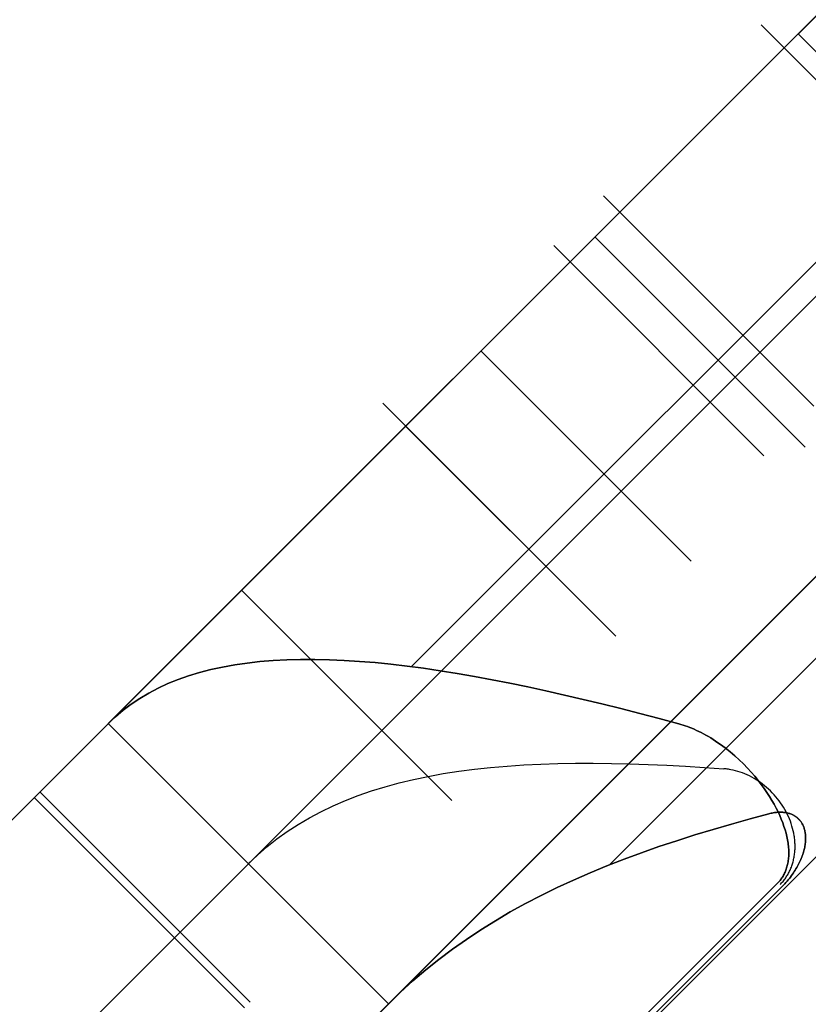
# Model space of a CAD drawing. Header units: millimetres. Extents: x -1690 to 192, y -898 to 54.
# Tile 194 of 256: x 132 to 136, y -847 to -842. Entities that reach past the tile are written whole.
import ezdxf

# ---------------------------------------------------------------- set-up
doc = ezdxf.new("R2010")
doc.units = ezdxf.units.MM
doc.header["$MEASUREMENT"] = 0
doc.layers.add('OVIDIO 186x93x72h', color=7, linetype='Continuous')

msp = doc.modelspace()

# ---------------------------------------------------------------- linework, layer by layer
at = {"layer": 'OVIDIO 186x93x72h', "extrusion": (-0.108979, 0.202852, 0.973126)}
for points in [[(254.7171, 833.7506), (254.7171, 994.4065)], [(254.7171, 994.4065), (254.7171, 833.7506)], [(254.4216, 994.4065), (254.4216, 833.7506)], [(254.1261, 994.4065), (254.1261, 833.7506)], [(254.1261, 833.7506), (254.1261, 994.4065)]]:
    msp.add_lwpolyline(points, dxfattribs=at)
at = {"layer": 'OVIDIO 186x93x72h', "extrusion": (-0.021464, 0.046296, 0.998697)}
for points in [[(213.2535, 776.3214), (213.2535, 877.624)], [(211.7676, 777.2852), (211.7676, 877.7982)]]:
    msp.add_lwpolyline(points, dxfattribs=at)
at = {"layer": 'OVIDIO 186x93x72h', "extrusion": (-0.235702, 0.235702, 0.942809)}
for points in [[(479.0157, 902.4715), (479.0157, 797.9311)], [(482.9912, 909.9615), (482.9912, 804.5535)], [(498.4121, 940.7364), (498.4121, 831.6586)], [(497.4634, 831.6586), (497.4634, 940.7364)], [(500.3095, 831.6586), (500.3095, 940.7364)], [(501.2582, 940.7364), (501.2582, 831.6586)]]:
    msp.add_lwpolyline(points, dxfattribs=at)
at = {"layer": 'OVIDIO 186x93x72h', "extrusion": (-0.202852, 0.108979, 0.973126)}
for points in [[(701.6115, 553.5977), (701.6115, 714.2535)], [(701.6115, 714.2535), (701.6115, 553.5977)], [(701.907, 714.2535), (701.907, 553.5977)], [(702.2025, 553.5977), (702.2025, 714.2535)], [(702.2025, 714.2535), (702.2025, 553.5977)]]:
    msp.add_lwpolyline(points, dxfattribs=at)
at = {"layer": 'OVIDIO 186x93x72h', "extrusion": (-0.046296, 0.021464, 0.998697)}
for points in [[(724.4816, 433.1141), (724.4816, 534.4185)], [(725.9678, 434.0823), (725.9678, 534.5936)]]:
    msp.add_lwpolyline(points, dxfattribs=at)
at = {"layer": 'OVIDIO 186x93x72h'}
for points in [[(147.8155, -834.8482), (128.6454, -854.0183)], [(128.8588, -853.8049), (147.6021, -835.0616)], [(130.3816, -848.0395), (141.8367, -836.5844)], [(131.0887, -847.3324), (141.1296, -837.2915)], [(141.1296, -837.2915), (131.0887, -847.3324)], [(131.7958, -848.0395), (141.8367, -837.9986)], [(131.7958, -849.4537), (143.2509, -837.9986)], [(132.5029, -848.7466), (142.5438, -838.7057)], [(142.5438, -838.7057), (132.5029, -848.7466)], [(139.5903, -838.8307), (132.6279, -845.7931)], [(132.6279, -845.7931), (136.1091, -842.3119), (139.5903, -838.8307)], [(141.0046, -840.2449), (134.0421, -847.2074)], [(134.0421, -847.2074), (141.0046, -840.2449)], [(139.3028, -840.3609), (134.1581, -845.5056)], [(140.3027, -841.361), (135.1582, -846.5055)], [(137.5233, -843.7261), (136.1091, -842.3119)], [(136.0384, -842.3826), (137.0991, -843.4433)], [(137.0991, -843.4433), (136.0384, -842.3826)], [(137.0991, -843.4433), (136.0384, -842.3826)], [(136.1445, -844.3979), (135.0838, -843.3372)], [(134.5091, -843.912), (135.5697, -844.9727)], [(135.5697, -844.9727), (134.5091, -843.912)], [(135.1899, -845.3525), (134.1292, -844.2918)], [(135.1899, -845.3525), (134.1292, -844.2918)], [(134.1292, -844.2918), (135.1899, -845.3525)], [(134.3615, -846.1809), (133.3008, -845.1203)], [(133.3008, -845.1203), (134.3615, -846.1809)], [(132.6279, -845.7931), (134.0421, -847.2074)], [(134.0421, -847.2074), (132.6279, -845.7931)], [(132.6279, -845.7931), (134.0421, -847.2074)], [(133.3442, -847.1982), (132.2835, -846.1375)], [(133.3161, -847.2263), (132.2554, -846.1657)]]:
    msp.add_lwpolyline(points, dxfattribs=at)
at = {"layer": 'OVIDIO 186x93x72h', "extrusion": (0.265352, 0.881274, 0.39108)}
msp.add_lwpolyline([(-408.0585, 957.3827), (-363.7456, 899.8276)], dxfattribs=at)
at = {"layer": 'OVIDIO 186x93x72h', "extrusion": (1, 0, 0)}
for points in [[(-842.3119, -2.6264), (-842.3119, 24.6736)], [(-842.3826, 654.1069), (-842.3826, 635.1402)], [(-842.3826, 635.1402), (-842.3826, 654.1069)], [(-844.2918, 29.3304), (-844.2918, 629.127)], [(-844.2918, 629.127), (-844.2918, 29.3304)], [(-844.8222, 29.3304), (-844.8222, 629.1267)], [(-845.3525, 629.1266), (-845.3525, 29.3304)], [(-845.3525, 29.3304), (-845.3525, 629.1266)]]:
    msp.add_lwpolyline(points, dxfattribs=at)
at = {"layer": 'OVIDIO 186x93x72h', "extrusion": (0.707107, 0.707107, 0)}
msp.add_lwpolyline([(-691.8482, 24.6736), (-691.849, 24.7458), (-691.8516, 24.8182), (-691.856, 24.8908), (-691.8622, 24.9636), (-691.8702, 25.0365), (-691.88, 25.1093), (-691.8916, 25.1822), (-691.905, 25.2548), (-691.9203, 25.3273), (-691.9373, 25.3996), (-691.9562, 25.4715), (-691.9769, 25.543), (-691.9994, 25.614), (-692.0236, 25.6845), (-692.0496, 25.7544), (-692.0774, 25.8237), (-692.1068, 25.8922), (-692.1379, 25.9599), (-692.1707, 26.0268), (-692.2051, 26.0928), (-692.241, 26.1578), (-692.2785, 26.2217), (-692.3175, 26.2846), (-692.3579, 26.3464), (-692.3997, 26.407), (-692.4428, 26.4664), (-692.4872, 26.5245), (-692.5329, 26.5813), (-692.5797, 26.6368), (-692.6277, 26.6909), (-692.6768, 26.7436), (-692.7268, 26.7949), (-692.7781, 26.845), (-692.8308, 26.894), (-692.8849, 26.942), (-692.9404, 26.9888), (-692.9972, 27.0345), (-693.0553, 27.079), (-693.1147, 27.1221), (-693.1753, 27.1639), (-693.2371, 27.2043), (-693.3, 27.2433), (-693.364, 27.2807), (-693.429, 27.3167), (-693.4949, 27.351), (-693.5618, 27.3838), (-693.6295, 27.4149), (-693.6981, 27.4444), (-693.7673, 27.4721), (-693.8372, 27.4981), (-693.9077, 27.5224), (-693.9788, 27.5448), (-694.0503, 27.5655), (-694.1222, 27.5844), (-694.1944, 27.6015), (-694.2669, 27.6167), (-694.3396, 27.6302), (-694.4124, 27.6418), (-694.4853, 27.6516), (-694.5581, 27.6595), (-694.6309, 27.6657), (-694.7036, 27.6701), (-694.776, 27.6727), (-694.8482, 27.6736)], dxfattribs=at)
at = {"layer": 'OVIDIO 186x93x72h', "extrusion": (-0.707107, 0.707107, 0)}
for points in [[(501.6236, 657.66), (501.5086, 657.5982), (501.3948, 657.532), (501.2822, 657.4616), (501.1713, 657.3869), (501.0621, 657.3079), (500.955, 657.2247), (500.8501, 657.1375), (500.7477, 657.0462), (500.6481, 656.951), (500.5514, 656.852), (500.4578, 656.7493), (500.3676, 656.6431), (500.3238, 656.5887), (500.281, 656.5336), (500.239, 656.4776), (500.198, 656.4209), (500.158, 656.3634), (500.119, 656.3052), (500.081, 656.2463), (500.044, 656.1867), (500.0081, 656.1265), (499.9732, 656.0657), (499.9395, 656.0043), (499.9068, 655.9424), (499.8752, 655.8799), (499.8447, 655.8169), (499.8154, 655.7535), (499.7872, 655.6897), (499.7344, 655.5608), (499.6861, 655.4305), (499.6426, 655.2991), (499.6038, 655.1669), (499.5697, 655.034), (499.5404, 654.9008), (499.5157, 654.7674), (499.4957, 654.6342), (499.4803, 654.5013), (499.4694, 654.369), (499.4629, 654.2374), (499.4608, 654.1069)], [(499.4608, 654.1069), (499.4629, 654.2374), (499.4694, 654.369), (499.4803, 654.5013), (499.4957, 654.6342), (499.5157, 654.7674), (499.5404, 654.9008), (499.5697, 655.034), (499.6038, 655.1669), (499.6426, 655.2991), (499.6861, 655.4305), (499.7344, 655.5608), (499.7872, 655.6897), (499.8154, 655.7535), (499.8447, 655.8169), (499.8752, 655.8799), (499.9068, 655.9424), (499.9395, 656.0043), (499.9732, 656.0657), (500.0081, 656.1265), (500.044, 656.1867), (500.081, 656.2463), (500.119, 656.3052), (500.158, 656.3634), (500.198, 656.4209), (500.239, 656.4776), (500.281, 656.5336), (500.3238, 656.5887), (500.3676, 656.6431), (500.4578, 656.7493), (500.5514, 656.852), (500.6481, 656.951), (500.7477, 657.0462), (500.8501, 657.1375), (500.955, 657.2247), (501.0621, 657.3079), (501.1713, 657.3869), (501.2822, 657.4616), (501.3948, 657.532), (501.5086, 657.5982), (501.6236, 657.66)], [(499.4608, 654.1069), (499.4629, 654.2374), (499.4694, 654.369), (499.4803, 654.5013), (499.4957, 654.6342), (499.5157, 654.7674), (499.5404, 654.9008), (499.5697, 655.034), (499.6038, 655.1669), (499.6426, 655.2991), (499.6861, 655.4305), (499.7344, 655.5608), (499.7872, 655.6897), (499.8154, 655.7535), (499.8447, 655.8169), (499.8752, 655.8799), (499.9068, 655.9424), (499.9395, 656.0043), (499.9732, 656.0657), (500.0081, 656.1265), (500.044, 656.1867), (500.081, 656.2463), (500.119, 656.3052), (500.158, 656.3634), (500.198, 656.4209), (500.239, 656.4776), (500.281, 656.5336), (500.3238, 656.5887), (500.3676, 656.6431), (500.4578, 656.7493), (500.5514, 656.852), (500.6481, 656.951), (500.7477, 657.0462), (500.8501, 657.1375), (500.955, 657.2247), (501.0621, 657.3079), (501.1713, 657.3869), (501.2822, 657.4616), (501.3948, 657.532), (501.5086, 657.5982), (501.6236, 657.66)], [(499.4608, 635.1402), (499.4619, 635.0443), (499.4654, 634.948), (499.4712, 634.8515), (499.4794, 634.7547), (499.49, 634.6578), (499.503, 634.5609), (499.5184, 634.464), (499.5362, 634.3673), (499.5564, 634.2708), (499.5791, 634.1746), (499.6042, 634.0788), (499.6317, 633.9835), (499.6616, 633.8889), (499.6938, 633.7949), (499.7284, 633.7017), (499.7653, 633.6093), (499.8045, 633.5179), (499.846, 633.4275), (499.8896, 633.3383), (499.9355, 633.2502), (499.9834, 633.1634), (500.0334, 633.0779), (500.0854, 632.9939), (500.1393, 632.9114), (500.1951, 632.8304), (500.2527, 632.751), (500.3121, 632.6733), (500.3732, 632.5973), (500.4358, 632.5231), (500.5, 632.4507), (500.5656, 632.3801), (500.6326, 632.3115)], [(502.1608, 629.127), (502.1596, 629.2229), (502.1561, 629.3192), (502.1503, 629.4157), (502.1421, 629.5125), (502.1315, 629.6094), (502.1185, 629.7063), (502.1031, 629.8032), (502.0853, 629.8999), (502.065, 629.9964), (502.0424, 630.0926), (502.0173, 630.1884), (501.9898, 630.2836), (501.9599, 630.3783), (501.9276, 630.4723), (501.893, 630.5655), (501.8561, 630.6578), (501.8169, 630.7492), (501.7754, 630.8396), (501.7317, 630.9289), (501.6859, 631.0169), (501.638, 631.1037), (501.588, 631.1892), (501.536, 631.2732), (501.482, 631.3558), (501.4262, 631.4368), (501.3686, 631.5161), (501.3092, 631.5938), (501.2482, 631.6698), (501.1855, 631.744), (501.1214, 631.8164), (501.0557, 631.8869), (500.9887, 631.9555)], [(500.9887, 631.9555), (501.0557, 631.8869), (501.1214, 631.8164), (501.1855, 631.744), (501.2482, 631.6698), (501.3092, 631.5938), (501.3686, 631.5161), (501.4262, 631.4368), (501.482, 631.3558), (501.536, 631.2732), (501.588, 631.1892), (501.638, 631.1037), (501.6859, 631.0169), (501.7317, 630.9289), (501.7754, 630.8396), (501.8169, 630.7492), (501.8561, 630.6578), (501.893, 630.5655), (501.9276, 630.4723), (501.9599, 630.3783), (501.9898, 630.2836), (502.0173, 630.1884), (502.0424, 630.0926), (502.065, 629.9964), (502.0853, 629.8999), (502.1031, 629.8032), (502.1185, 629.7063), (502.1315, 629.6094), (502.1421, 629.5125), (502.1503, 629.4157), (502.1561, 629.3192), (502.1596, 629.2229), (502.1608, 629.127)], [(501.6236, 657.66), (501.5086, 657.5982), (501.3948, 657.532), (501.2822, 657.4616), (501.1713, 657.3869), (501.0621, 657.3079), (500.955, 657.2247), (500.8501, 657.1375), (500.7477, 657.0462), (500.6481, 656.951), (500.5514, 656.852), (500.4578, 656.7493), (500.3676, 656.6431), (500.3238, 656.5887), (500.281, 656.5336), (500.239, 656.4776), (500.198, 656.4209), (500.158, 656.3634), (500.119, 656.3052), (500.081, 656.2463), (500.044, 656.1867), (500.0081, 656.1265), (499.9732, 656.0657), (499.9395, 656.0043), (499.9068, 655.9424), (499.8752, 655.8799), (499.8447, 655.8169), (499.8154, 655.7535), (499.7872, 655.6897), (499.7344, 655.5608), (499.6861, 655.4305), (499.6426, 655.2991), (499.6038, 655.1669), (499.5697, 655.034), (499.5404, 654.9008), (499.5157, 654.7674), (499.4957, 654.6342), (499.4803, 654.5013), (499.4694, 654.369), (499.4629, 654.2374), (499.4608, 654.1069)], [(499.4608, 654.1069), (499.4629, 654.2374), (499.4694, 654.369), (499.4803, 654.5013), (499.4957, 654.6342), (499.5157, 654.7674), (499.5404, 654.9008), (499.5697, 655.034), (499.6038, 655.1669), (499.6426, 655.2991), (499.6861, 655.4305), (499.7344, 655.5608), (499.7872, 655.6897), (499.8154, 655.7535), (499.8447, 655.8169), (499.8752, 655.8799), (499.9068, 655.9424), (499.9395, 656.0043), (499.9732, 656.0657), (500.0081, 656.1265), (500.044, 656.1867), (500.081, 656.2463), (500.119, 656.3052), (500.158, 656.3634), (500.198, 656.4209), (500.239, 656.4776), (500.281, 656.5336), (500.3238, 656.5887), (500.3676, 656.6431), (500.4578, 656.7493), (500.5514, 656.852), (500.6481, 656.951), (500.7477, 657.0462), (500.8501, 657.1375), (500.955, 657.2247), (501.0621, 657.3079), (501.1713, 657.3869), (501.2822, 657.4616), (501.3948, 657.532), (501.5086, 657.5982), (501.6236, 657.66)], [(500.9887, 631.9555), (501.0557, 631.8869), (501.1214, 631.8164), (501.1856, 631.744), (501.2482, 631.6698), (501.3093, 631.5938), (501.3686, 631.5161), (501.4263, 631.4367), (501.4821, 631.3557), (501.536, 631.2732), (501.588, 631.1891), (501.638, 631.1037), (501.686, 631.0169), (501.7318, 630.9288), (501.7755, 630.8395), (501.8169, 630.7491), (501.8561, 630.6577), (501.8931, 630.5654), (501.9277, 630.4722), (501.96, 630.3782), (501.9898, 630.2835), (502.0173, 630.1882), (502.0424, 630.0924), (502.0651, 629.9963), (502.0854, 629.8997), (502.1032, 629.803), (502.1186, 629.7061), (502.1316, 629.6092), (502.1422, 629.5123), (502.1503, 629.4155), (502.1562, 629.3189), (502.1596, 629.2226), (502.1608, 629.1267)], [(503.3324, 26.502), (503.2654, 26.5706), (503.1998, 26.6411), (503.1356, 26.7135), (503.073, 26.7877), (503.0119, 26.8637), (502.9526, 26.9414), (502.895, 27.0208), (502.8392, 27.1018), (502.7852, 27.1843), (502.7333, 27.2684), (502.6833, 27.3538), (502.6354, 27.4406), (502.5896, 27.5287), (502.5459, 27.6179), (502.5045, 27.7083), (502.4653, 27.7997), (502.4284, 27.892), (502.3938, 27.9853), (502.3615, 28.0792), (502.3316, 28.1739), (502.3041, 28.2691), (502.2791, 28.3649), (502.2564, 28.4611), (502.2362, 28.5576), (502.2183, 28.6543), (502.203, 28.7512), (502.19, 28.8481), (502.1794, 28.945), (502.1712, 29.0417), (502.1654, 29.1383), (502.1619, 29.2346), (502.1608, 29.3304)], [(502.1608, 29.3304), (502.1619, 29.2346), (502.1654, 29.1383), (502.1712, 29.0417), (502.1794, 28.945), (502.19, 28.8481), (502.203, 28.7512), (502.2183, 28.6543), (502.2362, 28.5576), (502.2564, 28.4611), (502.2791, 28.3649), (502.3041, 28.2691), (502.3316, 28.1739), (502.3615, 28.0792), (502.3938, 27.9853), (502.4284, 27.892), (502.4653, 27.7997), (502.5045, 27.7083), (502.5459, 27.6179), (502.5896, 27.5287), (502.6354, 27.4406), (502.6833, 27.3538), (502.7333, 27.2684), (502.7852, 27.1843), (502.8392, 27.1018), (502.895, 27.0208), (502.9526, 26.9414), (503.0119, 26.8637), (503.073, 26.7877), (503.1356, 26.7135), (503.1998, 26.6411), (503.2654, 26.5706), (503.3324, 26.502)], [(500.989, 631.9553), (501.056, 631.8867), (501.1216, 631.8161), (501.1858, 631.7437), (501.2484, 631.6695), (501.3095, 631.5935), (501.3688, 631.5158), (501.4265, 631.4364), (501.4823, 631.3554), (501.5362, 631.2729), (501.5882, 631.1888), (501.6382, 631.1034), (501.6861, 631.0166), (501.7319, 630.9285), (501.7756, 630.8393), (501.817, 630.7489), (501.8562, 630.6575), (501.8931, 630.5651), (501.9277, 630.4719), (501.96, 630.3779), (501.9899, 630.2833), (502.0174, 630.188), (502.0425, 630.0922), (502.0651, 629.9961), (502.0854, 629.8996), (502.1032, 629.8028), (502.1186, 629.7059), (502.1316, 629.609), (502.1422, 629.5121), (502.1503, 629.4153), (502.1562, 629.3188), (502.1596, 629.2225), (502.1608, 629.1266)], [(502.1608, 629.1266), (502.1596, 629.2225), (502.1562, 629.3188), (502.1503, 629.4153), (502.1422, 629.5121), (502.1316, 629.609), (502.1186, 629.7059), (502.1032, 629.8028), (502.0854, 629.8996), (502.0651, 629.9961), (502.0425, 630.0922), (502.0174, 630.188), (501.9899, 630.2833), (501.96, 630.3779), (501.9277, 630.4719), (501.8931, 630.5651), (501.8562, 630.6575), (501.817, 630.7489), (501.7756, 630.8393), (501.7319, 630.9285), (501.6861, 631.0166), (501.6382, 631.1034), (501.5882, 631.1888), (501.5362, 631.2729), (501.4823, 631.3554), (501.4265, 631.4364), (501.3688, 631.5158), (501.3095, 631.5935), (501.2484, 631.6695), (501.1858, 631.7437), (501.1216, 631.8161), (501.056, 631.8867), (500.989, 631.9553)], [(502.1608, 29.3304), (502.1619, 29.2346), (502.1654, 29.1383), (502.1712, 29.0417), (502.1794, 28.945), (502.19, 28.8481), (502.203, 28.7512), (502.2183, 28.6543), (502.2362, 28.5576), (502.2564, 28.4611), (502.2791, 28.3649), (502.3041, 28.2691), (502.3316, 28.1739), (502.3615, 28.0792), (502.3938, 27.9853), (502.4284, 27.892), (502.4653, 27.7997), (502.5045, 27.7083), (502.5459, 27.6179), (502.5896, 27.5287), (502.6354, 27.4406), (502.6833, 27.3538), (502.7333, 27.2684), (502.7852, 27.1843), (502.8392, 27.1018), (502.895, 27.0208), (502.9526, 26.9414), (503.0119, 26.8637), (503.073, 26.7877), (503.1356, 26.7135), (503.1998, 26.6411), (503.2654, 26.5706), (503.3324, 26.502)], [(503.3324, 26.502), (503.2654, 26.5706), (503.1998, 26.6411), (503.1356, 26.7135), (503.073, 26.7877), (503.0119, 26.8637), (502.9526, 26.9414), (502.895, 27.0208), (502.8392, 27.1018), (502.7852, 27.1843), (502.7333, 27.2684), (502.6833, 27.3538), (502.6354, 27.4406), (502.5896, 27.5287), (502.5459, 27.6179), (502.5045, 27.7083), (502.4653, 27.7997), (502.4284, 27.892), (502.3938, 27.9853), (502.3615, 28.0792), (502.3316, 28.1739), (502.3041, 28.2691), (502.2791, 28.3649), (502.2564, 28.4611), (502.2362, 28.5576), (502.2183, 28.6543), (502.203, 28.7512), (502.19, 28.8481), (502.1794, 28.945), (502.1712, 29.0417), (502.1654, 29.1383), (502.1619, 29.2346), (502.1608, 29.3304)]]:
    msp.add_lwpolyline(points, dxfattribs=at)
at = {"layer": 'OVIDIO 186x93x72h', "extrusion": (0.707107, -0.707107, 0)}
for points in [[(-499.4608, 635.1402), (-499.4619, 635.0443), (-499.4654, 634.948), (-499.4712, 634.8515), (-499.4794, 634.7547), (-499.49, 634.6578), (-499.503, 634.5609), (-499.5184, 634.464), (-499.5362, 634.3673), (-499.5564, 634.2708), (-499.5791, 634.1746), (-499.6042, 634.0788), (-499.6317, 633.9836), (-499.6616, 633.8889), (-499.6938, 633.7949), (-499.7284, 633.7017), (-499.7654, 633.6093), (-499.8046, 633.5179), (-499.846, 633.4276), (-499.8897, 633.3383), (-499.9355, 633.2502), (-499.9834, 633.1634), (-500.0334, 633.078), (-500.0854, 632.9939), (-500.1393, 632.9114), (-500.1951, 632.8304), (-500.2527, 632.751), (-500.3121, 632.6733), (-500.3731, 632.5973), (-500.4358, 632.5231), (-500.5, 632.4507), (-500.5656, 632.3802), (-500.6326, 632.3116)], [(-500.6326, 632.3116), (-500.5656, 632.3802), (-500.5, 632.4507), (-500.4358, 632.5231), (-500.3731, 632.5973), (-500.3121, 632.6733), (-500.2527, 632.751), (-500.1951, 632.8304), (-500.1393, 632.9114), (-500.0854, 632.9939), (-500.0334, 633.078), (-499.9834, 633.1634), (-499.9355, 633.2502), (-499.8897, 633.3383), (-499.846, 633.4276), (-499.8046, 633.5179), (-499.7654, 633.6093), (-499.7284, 633.7017), (-499.6938, 633.7949), (-499.6616, 633.8889), (-499.6317, 633.9836), (-499.6042, 634.0788), (-499.5791, 634.1746), (-499.5564, 634.2708), (-499.5362, 634.3673), (-499.5184, 634.464), (-499.503, 634.5609), (-499.49, 634.6578), (-499.4794, 634.7547), (-499.4712, 634.8515), (-499.4654, 634.948), (-499.4619, 635.0443), (-499.4608, 635.1402)], [(-502.1608, 29.3304), (-502.1619, 29.2346), (-502.1654, 29.1383), (-502.1712, 29.0417), (-502.1794, 28.945), (-502.19, 28.8481), (-502.203, 28.7512), (-502.2183, 28.6543), (-502.2362, 28.5576), (-502.2564, 28.4611), (-502.2791, 28.3649), (-502.3041, 28.2691), (-502.3316, 28.1739), (-502.3615, 28.0792), (-502.3938, 27.9853), (-502.4284, 27.892), (-502.4653, 27.7997), (-502.5045, 27.7083), (-502.5459, 27.6179), (-502.5896, 27.5287), (-502.6354, 27.4406), (-502.6833, 27.3538), (-502.7333, 27.2684), (-502.7852, 27.1843), (-502.8392, 27.1018), (-502.895, 27.0208), (-502.9526, 26.9414), (-503.0119, 26.8637), (-503.073, 26.7877), (-503.1356, 26.7135), (-503.1998, 26.6411), (-503.2654, 26.5706), (-503.3324, 26.502)]]:
    msp.add_lwpolyline(points, dxfattribs=at)
at = {"layer": 'OVIDIO 186x93x72h', "extrusion": (0.000182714, -0.000182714, 1)}
for points in [[(136.983, -843.3272), (135.9224, -842.2666)], [(135.9224, -842.2666), (136.983, -843.3272)]]:
    msp.add_lwpolyline(points, dxfattribs=at)
at = {"layer": 'OVIDIO 186x93x72h', "extrusion": (-0.288793, 0.865975, -0.408272)}
for points in [[(138.4931, 233.1702), (138.8117, 232.7802)], [(138.8117, 232.7802), (138.4931, 233.1702)], [(138.4765, 232.5062), (138.158, 232.8961)], [(137.8227, 232.6221), (138.1413, 232.2321)], [(138.1413, 232.2321), (137.8227, 232.6221)]]:
    msp.add_lwpolyline(points, dxfattribs=at)
at = {"layer": 'OVIDIO 186x93x72h', "extrusion": (0.000129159, -0.000129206, 1)}
for points in [[(135.1282, -843.1295), (136.1886, -844.1904)], [(136.1886, -844.1904), (135.1282, -843.1295)], [(134.8764, -843.3814), (135.9368, -844.4422)], [(135.9368, -844.4422), (134.8764, -843.3814)]]:
    msp.add_lwpolyline(points, dxfattribs=at)
at = {"layer": 'OVIDIO 186x93x72h', "extrusion": (0.324768, 0.324768, 0.888285)}
for points in [[(-691.8482, 754.7293), (-691.8482, 747.6429)], [(-691.8482, 747.6429), (-691.8482, 754.7293)], [(-692.5982, 747.6429), (-692.5982, 754.7293)], [(-693.3482, 754.7293), (-693.3482, 747.6429)], [(-693.3482, 747.6429), (-693.3482, 754.7293)]]:
    msp.add_lwpolyline(points, dxfattribs=at)
at = {"layer": 'OVIDIO 186x93x72h', "extrusion": (0.015219, 0.015219, 0.999768)}
for points in [[(119.7306, -858.6048), (129.1082, -849.2295)], [(120.7912, -859.6656), (130.1687, -850.2902)]]:
    msp.add_lwpolyline(points, dxfattribs=at)
at = {"layer": 'OVIDIO 186x93x72h', "extrusion": (0.999884, -0.000231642, -0.015217)}
msp.add_lwpolyline([(-851.718, -0.6955), (-844.2607, 489.1364)], dxfattribs=at)
at = {"layer": 'OVIDIO 186x93x72h', "extrusion": (0.000182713, -0.000182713, 1)}
for points in [[(134.0143, -844.1769), (135.0749, -845.2375)], [(135.0749, -845.2375), (134.0143, -844.1769)]]:
    msp.add_lwpolyline(points, dxfattribs=at)
at = {"layer": 'OVIDIO 186x93x72h', "extrusion": (-0.288675, 0.866025, -0.408248)}
for points in [[(140.7902, -320.3298), (143.4349, -323.5689)], [(143.4349, -323.5689), (140.7902, -320.3298)], [(143.0995, -323.8427), (140.4548, -320.6037)], [(141.6414, -322.1727), (144.2209, -325.3318)], [(144.2209, -325.3318), (141.6414, -322.1727)], [(142.7641, -324.1166), (140.1194, -320.8775)], [(140.1194, -320.8775), (142.7641, -324.1166)]]:
    msp.add_lwpolyline(points, dxfattribs=at)
at = {"layer": 'OVIDIO 186x93x72h', "extrusion": (-0.000231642, 0.999884, -0.015217)}
msp.add_lwpolyline([(-127.5367, -15.6039), (-134.994, 474.2292)], dxfattribs=at)
at = {"layer": 'OVIDIO 186x93x72h', "extrusion": (0.403684, 0.818325, -0.409126)}
msp.add_lwpolyline([(-493.9838, -261.8957), (-495.5233, -263.1725)], dxfattribs=at)
at = {"layer": 'OVIDIO 186x93x72h', "extrusion": (0.216287, -0.216287, 0.952072)}
msp.add_lwpolyline([(-503.7751, -650.9981), (-503.7751, -652.9986)], dxfattribs=at)
at = {"layer": 'OVIDIO 186x93x72h', "extrusion": (0.195576, 0.906982, -0.373007)}
msp.add_lwpolyline([(-309.7788, -272.6082), (-310.7799, -274.3401)], dxfattribs=at)
at = {"layer": 'OVIDIO 186x93x72h', "extrusion": (0.053029, 0.973837, -0.220975)}
for points in [[(-181.295, -158.1602), (-181.7735, -160.1021)], [(-181.7735, -160.1021), (-181.295, -158.1602)], [(-181.3397, -158.3417), (-181.7735, -160.1021)]]:
    msp.add_lwpolyline(points, dxfattribs=at)
at = {"layer": 'OVIDIO 186x93x72h', "extrusion": (0.986544, 0.027096, 0.161235)}
msp.add_lwpolyline([(-849.6708, 7.1239), (-849.335, 9.0955)], dxfattribs=at)
at = {"layer": 'OVIDIO 186x93x72h', "extrusion": (0.995955, 0.008107, 0.08949)}
msp.add_lwpolyline([(-847.4196, 13.9958), (-847.2384, 15.9876)], dxfattribs=at)
at = {"layer": 'OVIDIO 186x93x72h', "extrusion": (0.001019, 0.99949, -0.031903)}
msp.add_lwpolyline([(-136.9876, -1.3414), (-136.9237, 0.6576)], dxfattribs=at)
at = {"layer": 'OVIDIO 186x93x72h', "extrusion": (0.866025, -0.288675, -0.408248)}
for points in [[(-760.8964, 183.4469), (-763.4759, 180.2878)], [(-763.9231, 180.6529), (-761.3436, 183.8121)], [(-761.3436, 183.8121), (-763.9231, 180.6529)]]:
    msp.add_lwpolyline(points, dxfattribs=at)
at = {"layer": 'OVIDIO 186x93x72h', "extrusion": (0.000101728, 0.999949, -0.010085)}
for points in [[(-136.0943, 19.1339), (-136.1145, 17.134)], [(-136.1145, 17.134), (-136.0943, 19.1339)]]:
    msp.add_lwpolyline(points, dxfattribs=at)
at = {"layer": 'OVIDIO 186x93x72h'}
for points in [[(135.5067, -845.7935, 27.5144), (135.4086, -845.7674, 27.4831), (135.3112, -845.742, 27.449), (135.2146, -845.7173, 27.4123), (135.1188, -845.6935, 27.3729), (135.024, -845.6706, 27.3309), (134.9301, -845.6487, 27.2863), (134.8371, -845.6277, 27.2392), (134.7453, -845.6078, 27.1897), (134.6546, -845.5891, 27.1377), (134.565, -845.5715, 27.0833), (134.4767, -845.5551, 27.0265), (134.3896, -845.54, 26.9676), (134.3039, -845.5262, 26.9064), (134.2195, -845.5138, 26.843), (134.1366, -845.5028, 26.7776), (134.0551, -845.4933, 26.7101), (133.9751, -845.4852, 26.6406), (133.8966, -845.4788, 26.5692), (133.8198, -845.4739, 26.496), (133.7446, -845.4706, 26.4211), (133.671, -845.469, 26.3444), (133.5991, -845.4691, 26.2662), (133.529, -845.471, 26.1864), (133.4607, -845.4746, 26.1051), (133.3941, -845.48, 26.0225), (133.3294, -845.4872, 25.9385), (133.2666, -845.4963, 25.8534), (133.2056, -845.5073, 25.767), (133.1466, -845.5202, 25.6797), (133.0894, -845.5351, 25.5913), (133.0342, -845.5518, 25.5021), (132.981, -845.5706, 25.4121), (132.9298, -845.5913, 25.3213), (132.8806, -845.6141, 25.23), (132.8334, -845.6388, 25.1381), (132.7882, -845.6656, 25.0457), (132.7451, -845.6944, 24.953), (132.704, -845.7253, 24.86), (132.6649, -845.7582, 24.7668), (132.6279, -845.7931, 24.6736)], [(132.6279, -845.7931, 24.6736), (132.6649, -845.7582, 24.7668), (132.704, -845.7253, 24.86), (132.7451, -845.6944, 24.953), (132.7882, -845.6656, 25.0457), (132.8334, -845.6388, 25.1381), (132.8806, -845.6141, 25.23), (132.9298, -845.5913, 25.3213), (132.981, -845.5706, 25.4121), (133.0342, -845.5518, 25.5021), (133.0894, -845.5351, 25.5913), (133.1466, -845.5202, 25.6797), (133.2056, -845.5073, 25.767), (133.2666, -845.4963, 25.8534), (133.3294, -845.4872, 25.9385), (133.3941, -845.48, 26.0225), (133.4607, -845.4746, 26.1051), (133.529, -845.471, 26.1864), (133.5991, -845.4691, 26.2662), (133.671, -845.469, 26.3444), (133.7446, -845.4706, 26.4211), (133.8198, -845.4739, 26.496), (133.8966, -845.4788, 26.5692), (133.9751, -845.4852, 26.6406), (134.0551, -845.4933, 26.7101), (134.1366, -845.5028, 26.7776), (134.2195, -845.5138, 26.843), (134.3039, -845.5262, 26.9064), (134.3896, -845.54, 26.9676), (134.4767, -845.5551, 27.0265), (134.565, -845.5715, 27.0833), (134.6546, -845.5891, 27.1377), (134.7453, -845.6078, 27.1897), (134.8371, -845.6277, 27.2392), (134.9301, -845.6487, 27.2863), (135.024, -845.6706, 27.3309), (135.1188, -845.6935, 27.3729), (135.2146, -845.7173, 27.4123), (135.3112, -845.742, 27.449), (135.4086, -845.7674, 27.4831), (135.5067, -845.7935, 27.5144)], [(136.0082, -846.595, 27.6733), (136.0116, -846.5914, 27.6733), (136.015, -846.5877, 27.6733), (136.0183, -846.5839, 27.6733), (136.0215, -846.5799, 27.6733), (136.0246, -846.5758, 27.6732), (136.0276, -846.5715, 27.6732), (136.0305, -846.5671, 27.6732), (136.0333, -846.5626, 27.6732), (136.036, -846.5579, 27.6732), (136.0385, -846.5531, 27.6731), (136.041, -846.5481, 27.6731), (136.0434, -846.543, 27.6731), (136.0456, -846.5378, 27.673), (136.0477, -846.5323, 27.673), (136.0497, -846.5268, 27.6729), (136.0515, -846.5211, 27.6729), (136.0532, -846.5152, 27.6728), (136.0548, -846.5092, 27.6728), (136.0563, -846.5031, 27.6727), (136.0576, -846.4968, 27.6726), (136.0587, -846.4904, 27.6725), (136.0597, -846.4838, 27.6724), (136.0605, -846.4771, 27.6723), (136.0612, -846.4703, 27.6721), (136.0617, -846.4633, 27.672), (136.062, -846.4563, 27.6718), (136.0622, -846.4491, 27.6716), (136.0622, -846.4418, 27.6715), (136.0621, -846.4344, 27.6713), (136.0617, -846.4269, 27.671), (136.0612, -846.4192, 27.6708), (136.0605, -846.4115, 27.6705), (136.0596, -846.4037, 27.6702), (136.0586, -846.3957, 27.6699), (136.0573, -846.3877, 27.6696), (136.0559, -846.3796, 27.6692), (136.0543, -846.3714, 27.6689), (136.0525, -846.3631, 27.6684), (136.0506, -846.3547, 27.668), (136.0484, -846.3462, 27.6675), (136.0436, -846.3289, 27.6665), (136.038, -846.3114, 27.6653), (136.0317, -846.2935, 27.664), (136.0246, -846.2753, 27.6625), (136.0168, -846.2568, 27.6609), (136.0081, -846.2381, 27.659), (135.9987, -846.219, 27.657), (135.9884, -846.1997, 27.6547), (135.9773, -846.1802, 27.6521), (135.9652, -846.1604, 27.6494), (135.9523, -846.1404, 27.6463), (135.9384, -846.1203, 27.6429), (135.9237, -846.1, 27.6392), (135.9079, -846.0795, 27.6352), (135.891, -846.0589, 27.6308), (135.873, -846.038, 27.626), (135.8537, -846.017, 27.6207), (135.8333, -845.996, 27.615), (135.8118, -845.9752, 27.6088), (135.7893, -845.9547, 27.6023), (135.7659, -845.9349, 27.5953), (135.7418, -845.9158, 27.588), (135.7174, -845.8977, 27.5805), (135.7051, -845.8891, 27.5767), (135.6929, -845.8808, 27.5729), (135.6806, -845.8729, 27.5691), (135.6685, -845.8653, 27.5652), (135.6564, -845.8581, 27.5614), (135.6444, -845.8512, 27.5576), (135.6324, -845.8446, 27.5539), (135.6205, -845.8384, 27.5501), (135.6087, -845.8325, 27.5464), (135.597, -845.8269, 27.5426), (135.5854, -845.8217, 27.539), (135.5739, -845.8167, 27.5353), (135.5625, -845.8121, 27.5317), (135.5512, -845.8078, 27.5282), (135.5399, -845.8037, 27.5247), (135.5287, -845.8, 27.5212), (135.5177, -845.7966, 27.5178), (135.5067, -845.7935, 27.5144)], [(135.5067, -845.7935, 27.5144), (135.5177, -845.7966, 27.5178), (135.5287, -845.8, 27.5212), (135.5399, -845.8037, 27.5247), (135.5512, -845.8078, 27.5282), (135.5625, -845.8121, 27.5317), (135.5739, -845.8167, 27.5353), (135.5854, -845.8217, 27.539), (135.597, -845.8269, 27.5426), (135.6087, -845.8325, 27.5464), (135.6205, -845.8384, 27.5501), (135.6324, -845.8446, 27.5539), (135.6444, -845.8512, 27.5576), (135.6564, -845.8581, 27.5614), (135.6685, -845.8653, 27.5652), (135.6806, -845.8729, 27.5691), (135.6929, -845.8808, 27.5729), (135.7051, -845.8891, 27.5767), (135.7174, -845.8977, 27.5805), (135.7418, -845.9158, 27.588), (135.7659, -845.9349, 27.5953), (135.7893, -845.9547, 27.6023), (135.8118, -845.9752, 27.6088), (135.8333, -845.996, 27.615), (135.8537, -846.017, 27.6207), (135.873, -846.038, 27.626), (135.891, -846.0589, 27.6308), (135.9079, -846.0795, 27.6352), (135.9237, -846.1, 27.6392), (135.9384, -846.1203, 27.6429), (135.9523, -846.1404, 27.6463), (135.9652, -846.1604, 27.6494), (135.9773, -846.1802, 27.6521), (135.9884, -846.1997, 27.6547), (135.9987, -846.219, 27.657), (136.0081, -846.2381, 27.659), (136.0168, -846.2568, 27.6609), (136.0246, -846.2753, 27.6625), (136.0317, -846.2935, 27.664), (136.038, -846.3114, 27.6653), (136.0436, -846.3289, 27.6665), (136.0484, -846.3462, 27.6675), (136.0506, -846.3547, 27.668), (136.0525, -846.3631, 27.6684), (136.0543, -846.3714, 27.6689), (136.0559, -846.3796, 27.6692), (136.0573, -846.3877, 27.6696), (136.0586, -846.3957, 27.6699), (136.0596, -846.4037, 27.6702), (136.0605, -846.4115, 27.6705), (136.0612, -846.4192, 27.6708), (136.0617, -846.4269, 27.671), (136.0621, -846.4344, 27.6713), (136.0622, -846.4418, 27.6715), (136.0622, -846.4491, 27.6716), (136.062, -846.4563, 27.6718), (136.0617, -846.4633, 27.672), (136.0612, -846.4703, 27.6721), (136.0605, -846.4771, 27.6723), (136.0597, -846.4838, 27.6724), (136.0587, -846.4904, 27.6725), (136.0576, -846.4968, 27.6726), (136.0563, -846.5031, 27.6727), (136.0548, -846.5092, 27.6728), (136.0532, -846.5152, 27.6728), (136.0515, -846.5211, 27.6729), (136.0497, -846.5268, 27.6729), (136.0477, -846.5323, 27.673), (136.0456, -846.5378, 27.673), (136.0434, -846.543, 27.6731), (136.041, -846.5481, 27.6731), (136.0385, -846.5531, 27.6731), (136.036, -846.5579, 27.6732), (136.0333, -846.5626, 27.6732), (136.0305, -846.5671, 27.6732), (136.0276, -846.5715, 27.6732), (136.0246, -846.5758, 27.6732), (136.0215, -846.5799, 27.6733), (136.0183, -846.5839, 27.6733), (136.015, -846.5877, 27.6733), (136.0116, -846.5914, 27.6733), (136.0082, -846.595, 27.6733)], [(133.335, -846.5003, 24.6736), (133.3811, -846.4564, 24.7513), (133.4293, -846.4146, 24.8289), (133.4796, -846.375, 24.9062), (133.5321, -846.3375, 24.9832), (133.5866, -846.3021, 25.0597), (133.6433, -846.2688, 25.1357), (133.702, -846.2376, 25.211), (133.7628, -846.2084, 25.2854), (133.8256, -846.1813, 25.3589), (133.8904, -846.1561, 25.4314), (133.9571, -846.1329, 25.5027), (134.0258, -846.1117, 25.5728), (134.0965, -846.0923, 25.6416), (134.1689, -846.0749, 25.7089), (134.2432, -846.0592, 25.7746), (134.3193, -846.0454, 25.8386), (134.3972, -846.0333, 25.9008), (134.4767, -846.0229, 25.9612), (134.5579, -846.0141, 26.0197), (134.6407, -846.0069, 26.0761), (134.7249, -846.0012, 26.1304), (134.8107, -845.997, 26.1825), (134.8978, -845.9942, 26.2324), (134.9863, -845.9927, 26.2799), (135.076, -845.9925, 26.3249), (135.167, -845.9935, 26.3675), (135.2591, -845.9957, 26.4076), (135.3522, -845.9989, 26.445), (135.4463, -846.003, 26.4798), (135.5414, -846.0081, 26.5118), (135.6373, -846.0141, 26.5411), (135.7339, -846.0208, 26.5675)], [(136.0182, -846.6051, 26.6735), (136.0221, -846.6012, 26.6735), (136.0259, -846.5971, 26.6735), (136.0295, -846.593, 26.6735), (136.0331, -846.5888, 26.6735), (136.0366, -846.5845, 26.6735), (136.04, -846.5801, 26.6734), (136.0433, -846.5757, 26.6734), (136.0465, -846.5711, 26.6734), (136.0496, -846.5665, 26.6734), (136.0526, -846.5618, 26.6734), (136.0555, -846.5571, 26.6734), (136.0583, -846.5523, 26.6734), (136.0611, -846.5474, 26.6733), (136.0637, -846.5424, 26.6733), (136.0662, -846.5374, 26.6733), (136.0686, -846.5323, 26.6732), (136.0709, -846.5271, 26.6732), (136.0731, -846.5219, 26.6731), (136.0752, -846.5166, 26.6731), (136.0771, -846.5113, 26.673), (136.079, -846.5059, 26.673), (136.0808, -846.5005, 26.6729), (136.0825, -846.495, 26.6728), (136.084, -846.4895, 26.6727), (136.0855, -846.4839, 26.6726), (136.0868, -846.4783, 26.6725), (136.088, -846.4726, 26.6724), (136.0891, -846.4669, 26.6722), (136.0901, -846.4611, 26.6721), (136.091, -846.4553, 26.672), (136.0918, -846.4495, 26.6718), (136.0924, -846.4436, 26.6716), (136.093, -846.4377, 26.6714), (136.0934, -846.4317, 26.6712), (136.0937, -846.4258, 26.671), (136.0939, -846.4198, 26.6708), (136.094, -846.4137, 26.6706), (136.0939, -846.4077, 26.6703), (136.0938, -846.4016, 26.6701), (136.0935, -846.3956, 26.6698), (136.0932, -846.3895, 26.6695), (136.0927, -846.3833, 26.6692), (136.0921, -846.3772, 26.6689), (136.0914, -846.3711, 26.6686), (136.0906, -846.3649, 26.6682), (136.0896, -846.3588, 26.6678), (136.0874, -846.3465, 26.667), (136.0848, -846.3342, 26.6661), (136.0818, -846.3219, 26.6652), (136.0783, -846.3096, 26.6641), (136.0744, -846.2974, 26.663), (136.0701, -846.2853, 26.6618), (136.0654, -846.2733, 26.6604), (136.0602, -846.2614, 26.659), (136.0547, -846.2496, 26.6574), (136.0487, -846.2379, 26.6558), (136.0424, -846.2264, 26.654), (136.0357, -846.2151, 26.6522), (136.0286, -846.204, 26.6502), (136.0211, -846.193, 26.6481), (136.0134, -846.1823, 26.646), (136.0052, -846.1718, 26.6437), (135.9968, -846.1616, 26.6414), (135.9881, -846.1516, 26.6389), (135.9791, -846.1419, 26.6364), (135.9698, -846.1325, 26.6338), (135.9602, -846.1234, 26.6311), (135.9504, -846.1146, 26.6283), (135.9403, -846.1061, 26.6254), (135.93, -846.098, 26.6225), (135.9195, -846.0902, 26.6195), (135.9087, -846.0828, 26.6164), (135.8978, -846.0758, 26.6132), (135.8868, -846.0692, 26.61), (135.8755, -846.063, 26.6068), (135.8641, -846.0571, 26.6035), (135.8526, -846.0517, 26.6002), (135.841, -846.0467, 26.5969), (135.8293, -846.0421, 26.5935), (135.8175, -846.0379, 26.5902), (135.8056, -846.0341, 26.5869), (135.7937, -846.0308, 26.5836), (135.7817, -846.0279, 26.5803), (135.7698, -846.0254, 26.577), (135.7638, -846.0244, 26.5754), (135.7578, -846.0234, 26.5738), (135.7518, -846.0226, 26.5722), (135.7458, -846.0219, 26.5707), (135.7399, -846.0213, 26.5691), (135.7339, -846.0208, 26.5676)], [(134.0421, -847.2074, 24.6736), (134.103, -847.1484, 24.7254), (134.1659, -847.0913, 24.777), (134.2306, -847.0361, 24.8284), (134.2972, -846.9827, 24.8794), (134.3656, -846.9312, 24.9298), (134.4358, -846.8816, 24.9796), (134.5079, -846.8337, 25.0285), (134.5817, -846.7876, 25.0764), (134.6573, -846.7432, 25.1233), (134.7346, -846.7006, 25.1689), (134.8136, -846.6596, 25.2132), (134.8941, -846.6201, 25.2561), (134.9762, -846.5823, 25.2974), (135.0597, -846.5458, 25.337), (135.1447, -846.5109, 25.3748), (135.231, -846.4772, 25.4108), (135.3186, -846.4449, 25.4448), (135.4074, -846.4138, 25.4767), (135.4974, -846.3838, 25.5065), (135.5884, -846.3549, 25.534), (135.6803, -846.327, 25.5593), (135.7732, -846.2999, 25.5822), (135.8668, -846.2736, 25.6026), (135.9612, -846.248, 25.6205)], [(135.9612, -846.248, 25.6205), (135.8668, -846.2736, 25.6026), (135.7732, -846.2999, 25.5822), (135.6803, -846.327, 25.5593), (135.5884, -846.3549, 25.534), (135.4974, -846.3838, 25.5065), (135.4074, -846.4138, 25.4767), (135.3186, -846.4449, 25.4448), (135.231, -846.4772, 25.4108), (135.1447, -846.5109, 25.3748), (135.0597, -846.5458, 25.337), (134.9762, -846.5823, 25.2974), (134.8941, -846.6201, 25.2561), (134.8136, -846.6596, 25.2132), (134.7346, -846.7006, 25.1689), (134.6573, -846.7432, 25.1233), (134.5817, -846.7876, 25.0764), (134.5079, -846.8337, 25.0285), (134.4358, -846.8816, 24.9796), (134.3656, -846.9312, 24.9298), (134.2972, -846.9827, 24.8794), (134.2306, -847.0361, 24.8284), (134.1659, -847.0913, 24.777), (134.103, -847.1484, 24.7254), (134.0421, -847.2074, 24.6736)], [(135.9612, -846.248, 25.6205), (135.967, -846.2465, 25.6216), (135.9728, -846.2452, 25.6226), (135.9785, -846.244, 25.6237), (135.9841, -846.243, 25.6247), (135.9897, -846.2421, 25.6258), (135.9952, -846.2414, 25.6269), (136.0006, -846.2408, 25.628), (136.0059, -846.2404, 25.629), (136.0111, -846.2401, 25.6301), (136.0163, -846.24, 25.6312), (136.0214, -846.24, 25.6323), (136.0264, -846.2401, 25.6333), (136.0314, -846.2404, 25.6344), (136.0362, -846.2408, 25.6355), (136.0409, -846.2414, 25.6365), (136.0456, -846.242, 25.6376), (136.0501, -846.2428, 25.6386), (136.0545, -846.2437, 25.6396), (136.0588, -846.2448, 25.6406), (136.063, -846.2459, 25.6416), (136.0672, -846.2472, 25.6426), (136.0712, -846.2486, 25.6436), (136.0751, -846.2501, 25.6445), (136.0788, -846.2518, 25.6455), (136.0825, -846.2535, 25.6464), (136.0861, -846.2554, 25.6473), (136.0879, -846.2563, 25.6477), (136.0896, -846.2573, 25.6482), (136.0913, -846.2583, 25.6486), (136.093, -846.2594, 25.649), (136.0946, -846.2604, 25.6495), (136.0963, -846.2615, 25.6499), (136.0979, -846.2627, 25.6503), (136.0994, -846.2638, 25.6508), (136.101, -846.265, 25.6512), (136.1025, -846.2662, 25.6516), (136.104, -846.2674, 25.652), (136.1055, -846.2687, 25.6524), (136.107, -846.2699, 25.6528), (136.1084, -846.2713, 25.6532), (136.1098, -846.2726, 25.6536), (136.1112, -846.2739, 25.654), (136.1126, -846.2753, 25.6544), (136.1139, -846.2767, 25.6548), (136.1153, -846.2782, 25.6552), (136.1166, -846.2796, 25.6555), (136.1178, -846.2811, 25.6559), (136.1191, -846.2826, 25.6563), (136.1203, -846.2842, 25.6566), (136.1215, -846.2857, 25.657), (136.1227, -846.2873, 25.6574), (136.1239, -846.289, 25.6577), (136.1261, -846.2923, 25.6584), (136.1283, -846.2957, 25.6591), (136.1303, -846.2993, 25.6598), (136.1323, -846.303, 25.6604), (136.1341, -846.3067, 25.6611), (136.1359, -846.3106, 25.6617), (136.1375, -846.3146, 25.6623), (136.1391, -846.3188, 25.6629), (136.1405, -846.323, 25.6635), (136.1417, -846.3274, 25.6641), (136.1429, -846.3319, 25.6646), (136.1439, -846.3365, 25.6651), (136.1448, -846.3412, 25.6657), (136.1456, -846.346, 25.6661), (136.1462, -846.3509, 25.6666), (136.1467, -846.3559, 25.6671), (136.1471, -846.361, 25.6675), (136.1473, -846.3662, 25.6679), (136.1474, -846.3715, 25.6683), (136.1473, -846.3769, 25.6687), (136.1471, -846.3824, 25.6691), (136.1467, -846.3879, 25.6694), (136.1462, -846.3935, 25.6697), (136.1455, -846.3993, 25.67), (136.1447, -846.405, 25.6703), (136.1438, -846.4109, 25.6706), (136.1426, -846.4168, 25.6709), (136.1414, -846.4228, 25.6711), (136.1399, -846.4289, 25.6713), (136.1384, -846.435, 25.6715), (136.1366, -846.4412, 25.6717), (136.1347, -846.4474, 25.6719), (136.1326, -846.4537, 25.6721), (136.1304, -846.46, 25.6722), (136.128, -846.4664, 25.6724), (136.1254, -846.4729, 25.6725), (136.1227, -846.4794, 25.6726), (136.1198, -846.4859, 25.6727), (136.1167, -846.4925, 25.6728), (136.1134, -846.4991, 25.6729), (136.11, -846.5057, 25.673), (136.1063, -846.5124, 25.6731), (136.1025, -846.5191, 25.6731), (136.0986, -846.5259, 25.6732), (136.0944, -846.5327, 25.6732), (136.09, -846.5395, 25.6733), (136.0854, -846.5463, 25.6733), (136.0807, -846.5531, 25.6734), (136.0757, -846.56, 25.6734), (136.0706, -846.5669, 25.6734), (136.0652, -846.5738, 25.6734), (136.0596, -846.5807, 25.6734), (136.0538, -846.5876, 25.6735), (136.0478, -846.5945, 25.6735), (136.0415, -846.6014, 25.6735), (136.0351, -846.6083, 25.6735), (136.0283, -846.6152, 25.6735)], [(136.0283, -846.6152, 25.6735), (136.0351, -846.6083, 25.6735), (136.0415, -846.6014, 25.6735), (136.0478, -846.5945, 25.6735), (136.0538, -846.5876, 25.6735), (136.0596, -846.5807, 25.6734), (136.0652, -846.5738, 25.6734), (136.0706, -846.5669, 25.6734), (136.0757, -846.56, 25.6734), (136.0807, -846.5531, 25.6734), (136.0854, -846.5463, 25.6733), (136.09, -846.5395, 25.6733), (136.0944, -846.5327, 25.6732), (136.0986, -846.5259, 25.6732), (136.1025, -846.5191, 25.6731), (136.1063, -846.5124, 25.6731), (136.11, -846.5057, 25.673), (136.1134, -846.4991, 25.6729), (136.1167, -846.4925, 25.6728), (136.1198, -846.4859, 25.6727), (136.1227, -846.4794, 25.6726), (136.1254, -846.4729, 25.6725), (136.128, -846.4664, 25.6724), (136.1304, -846.46, 25.6722), (136.1326, -846.4537, 25.6721), (136.1347, -846.4474, 25.6719), (136.1366, -846.4412, 25.6717), (136.1384, -846.435, 25.6715), (136.1399, -846.4289, 25.6713), (136.1414, -846.4228, 25.6711), (136.1426, -846.4168, 25.6709), (136.1438, -846.4109, 25.6706), (136.1447, -846.405, 25.6703), (136.1455, -846.3993, 25.67), (136.1462, -846.3935, 25.6697), (136.1467, -846.3879, 25.6694), (136.1471, -846.3824, 25.6691), (136.1473, -846.3769, 25.6687), (136.1474, -846.3715, 25.6683), (136.1473, -846.3662, 25.6679), (136.1471, -846.361, 25.6675), (136.1467, -846.3559, 25.6671), (136.1462, -846.3509, 25.6666), (136.1456, -846.346, 25.6661), (136.1448, -846.3412, 25.6657), (136.1439, -846.3365, 25.6651), (136.1429, -846.3319, 25.6646), (136.1417, -846.3274, 25.6641), (136.1405, -846.323, 25.6635), (136.1391, -846.3188, 25.6629), (136.1375, -846.3146, 25.6623), (136.1359, -846.3106, 25.6617), (136.1341, -846.3067, 25.6611), (136.1323, -846.303, 25.6604), (136.1303, -846.2993, 25.6598), (136.1283, -846.2957, 25.6591), (136.1261, -846.2923, 25.6584), (136.1239, -846.289, 25.6577), (136.1227, -846.2873, 25.6574), (136.1215, -846.2857, 25.657), (136.1203, -846.2842, 25.6566), (136.1191, -846.2826, 25.6563), (136.1178, -846.2811, 25.6559), (136.1166, -846.2796, 25.6555), (136.1153, -846.2782, 25.6552), (136.1139, -846.2767, 25.6548), (136.1126, -846.2753, 25.6544), (136.1112, -846.2739, 25.654), (136.1098, -846.2726, 25.6536), (136.1084, -846.2713, 25.6532), (136.107, -846.2699, 25.6528), (136.1055, -846.2687, 25.6524), (136.104, -846.2674, 25.652), (136.1025, -846.2662, 25.6516), (136.101, -846.265, 25.6512), (136.0994, -846.2638, 25.6508), (136.0979, -846.2627, 25.6503), (136.0963, -846.2615, 25.6499), (136.0946, -846.2604, 25.6495), (136.093, -846.2594, 25.649), (136.0913, -846.2583, 25.6486), (136.0896, -846.2573, 25.6482), (136.0879, -846.2563, 25.6477), (136.0861, -846.2554, 25.6473), (136.0825, -846.2535, 25.6464), (136.0788, -846.2518, 25.6455), (136.0751, -846.2501, 25.6445), (136.0712, -846.2486, 25.6436), (136.0672, -846.2472, 25.6426), (136.063, -846.2459, 25.6416), (136.0588, -846.2448, 25.6406), (136.0545, -846.2437, 25.6396), (136.0501, -846.2428, 25.6386), (136.0456, -846.242, 25.6376), (136.0409, -846.2414, 25.6365), (136.0362, -846.2408, 25.6355), (136.0314, -846.2404, 25.6344), (136.0264, -846.2401, 25.6333), (136.0214, -846.24, 25.6323), (136.0163, -846.24, 25.6312), (136.0111, -846.2401, 25.6301), (136.0059, -846.2404, 25.629), (136.0006, -846.2408, 25.628), (135.9952, -846.2414, 25.6269), (135.9897, -846.2421, 25.6258), (135.9841, -846.243, 25.6247), (135.9785, -846.244, 25.6237), (135.9728, -846.2452, 25.6226), (135.967, -846.2465, 25.6216), (135.9612, -846.248, 25.6205)], [(128.6454, -854.0183, 27.6736), (128.7201, -853.9251, 27.6736), (128.7967, -853.8334, 27.6735), (128.8751, -853.7432, 27.6734), (128.9553, -853.6546, 27.6733), (129.0373, -853.5676, 27.6733), (136.0082, -846.595, 27.6733)], [(136.0283, -846.6152, 25.6735), (129.0447, -853.6011, 25.6735), (128.9506, -853.7019, 25.6736), (128.8588, -853.8049, 25.6736)]]:
    msp.add_polyline3d(points, dxfattribs=at)

doc.saveas('drawing.dxf')
